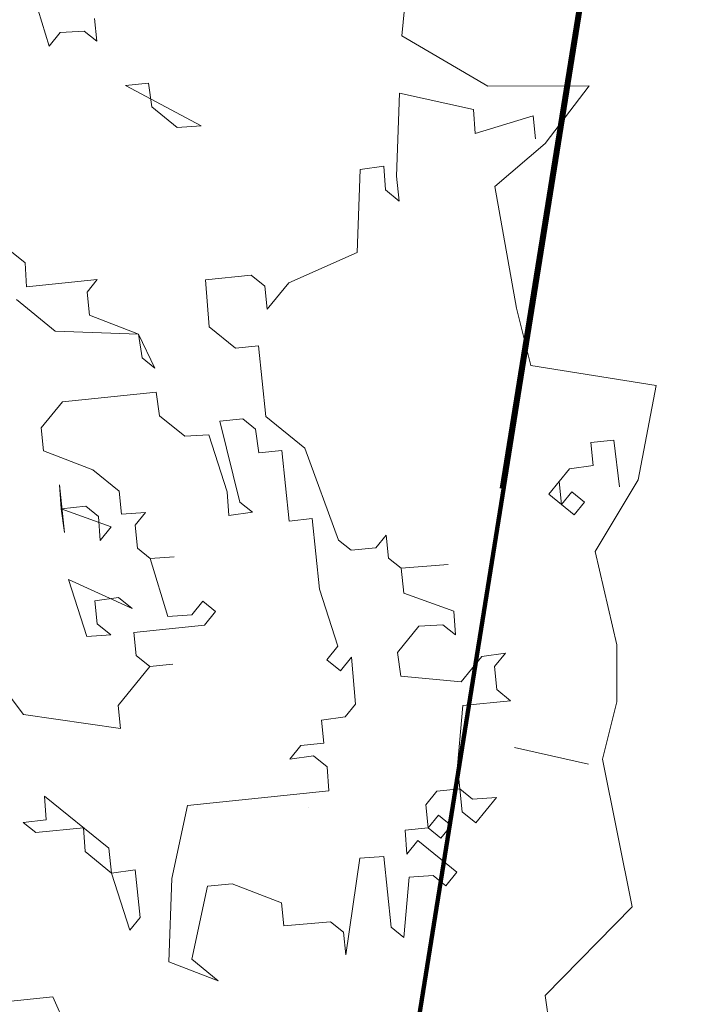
# Model space of a CAD drawing. Header units: millimetres. Extents: x 6487905018 to 6488192500, y 5882180700 to 5882375224.
# Tile 99 of 256: x 6488051463 to 6488051790, y 5882235348 to 5882235818. Entities that reach past the tile are written whole.
import ezdxf
from ezdxf.xclip import XClip

# ---------------------------------------------------------------- set-up
doc = ezdxf.new("R2010")
doc.units = ezdxf.units.MM
doc.header["$MEASUREMENT"] = 0
doc.header["$XCLIPFRAME"] = 2
for name, pattern in [('GSW', [3000, 1500, -1500]), ('L_0_03', [1000, 500, -500]), ('Wipeout_Contour', [1000, 0, -1000])]:
    doc.linetypes.add(name, pattern=pattern)
for name, color, linetype, lineweight in [('0 granice_Nr_pióra__10', 22, 'Continuous', 120), ('drzewa_Nr_pióra__154', 94, 'Continuous', 5), ('granica_Nr_pióra__123', 100, 'Continuous', 120), ('teren zielony_Nr_pióra__1', 7, 'Continuous', 0), ('teren zielony_Nr_pióra__157', 93, 'Continuous', 0), ('Wymiarowanie_Nr_pióra__1', 7, 'Continuous', 0), ('Zamość 06.10._2_217_Granica_konturu_klasyfikcyjnego_Nr_pióra__96', 8, 'Continuous', 15), ('Zamość 06.10._2_218_Granica_uzytku_Nr_pióra__96', 8, 'Continuous', 15), ('Zamość 06.10._2_219_Linia_granicy_Nr_pióra__96', 8, 'Continuous', 15)]:
    doc.layers.add(name, color=color, linetype=linetype, lineweight=lineweight)
for name, color, linetype in [('Mapa cyfrowa', 7, 'Continuous'), ('Wymiarowanie', 7, 'Continuous'), ('Zamość 06.10._2_Mapa cyfrowa', 7, 'Continuous')]:
    doc.layers.add(name, color=color, linetype=linetype)
doc.styles.add('GENERATED_STYLE_2', font='txt')
doc.dimstyles.new('GENERATED_STYLE__1', dxfattribs={"dimtxt": 750, "dimasz": 570, "dimexe": 0.18, "dimexo": 0, "dimgap": 0.09, "dimtad": 1, "dimlfac": 0.001, "dimzin": 0, "dimdsep": 46, "dimtxsty": 'GENERATED_STYLE_2', "dimblk": 'ARROWHEAD_11', "dimblk1": 'ARROWHEAD_11', "dimblk2": 'ARROWHEAD_11', "dimcen": 0.09, "dimclrd": 7, "dimclre": 7, "dimclrt": 7, "dimazin": 0, "dimtfac": 1, "dimtdec": 4, "dimtmove": 2, "dimatfit": 3, "dimfxl": 0, "dimtolj": 1, "dimtzin": 0, "dimarcsym": 0})

# ---------------------------------------------------------------- blocks, each defined once
blk = doc.blocks.new('Rysunek_1_2')
at = {"color": 254, "linetype": 'Wipeout_Contour', "lineweight": 0, "ltscale": 70061284114.24681}
blk.add_wipeout([(6487915525.867126, 5882181505.900702), (6488146644.289524, 5882181505.900702), (6488146644.289524, 5882373115.540435), (6488107628.768834, 5882373115.540435), (6488107628.768834, 5882320263.490532), (6488101226.436201, 5882320263.490532), (6488101226.436201, 5882373115.540435), (6487915525.867126, 5882373115.540435)], dxfattribs=at).dxf.layer = 'Zamość 06.10._2_Mapa cyfrowa'
at = {"layer": 'Zamość 06.10._2_217_Granica_konturu_klasyfikcyjnego_Nr_pióra__96', "linetype": 'L_0_03', "flags": 128}
blk.add_lwpolyline([(6488051120, 5882232010), (6488060880, 5882292980.000001)], dxfattribs=at)
at = {"layer": 'Zamość 06.10._2_218_Granica_uzytku_Nr_pióra__96', "linetype": 'L_0_03', "flags": 128}
for points in [[(6488060880, 5882292980.000001), (6488051120, 5882232010)], [(6488051120, 5882232010), (6488060880, 5882292980.000001)]]:
    blk.add_lwpolyline(points, dxfattribs=at)
at = {"layer": 'Zamość 06.10._2_219_Linia_granicy_Nr_pióra__96', "linetype": 'Continuous', "flags": 128}
blk.add_lwpolyline([(6488065190.000001, 5882319980.000001), (6488051120, 5882232010)], dxfattribs=at)
blk = doc.blocks.new('*D76', base_point=(6488045394.921593, 5882250647.102998))
at = {"layer": 'Wymiarowanie_Nr_pióra__1', "linetype": 'Continuous'}
for points in [[(6488059031.653335, 5882241782.627208), (6488059020.235264, 5882241840.029723), (6488058987.719352, 5882241888.693226), (6488058939.055849, 5882241921.209138), (6488058881.653335, 5882241932.627208), (6488058824.250819, 5882241921.209138), (6488058775.587317, 5882241888.693226), (6488058743.071404, 5882241840.029723), (6488058731.653335, 5882241782.627208), (6488058743.071404, 5882241725.224693), (6488058775.587317, 5882241676.561191), (6488058824.250819, 5882241644.045279), (6488058881.653335, 5882241632.627208), (6488058939.055849, 5882241644.045279), (6488058987.719352, 5882241676.561191), (6488059020.235264, 5882241725.224693)], [(6488056482.518495, 5882226644.370366), (6488056471.100425, 5882226701.772881), (6488056438.584512, 5882226750.436383), (6488056389.92101, 5882226782.952296), (6488056332.518495, 5882226794.370366), (6488056275.11598, 5882226782.952296), (6488056226.452477, 5882226750.436383), (6488056193.936564, 5882226701.772881), (6488056182.518495, 5882226644.370366), (6488056193.936564, 5882226586.967852), (6488056226.452477, 5882226538.304349), (6488056275.11598, 5882226505.788436), (6488056332.518495, 5882226494.370366), (6488056389.92101, 5882226505.788436), (6488056438.584512, 5882226538.304349), (6488056471.100425, 5882226586.967852)]]:
    blk.add_hatch(color=256, dxfattribs=at).paths.add_polyline_path(points)
for p, q in [((6488058326.962568, 5882241876.031725), (6488058733.735797, 5882241807.535079)), ((6488059029.570872, 5882241757.719337), (6488059436.344101, 5882241689.222692)), ((6488058856.745463, 5882241634.70967), (6488056357.426366, 5882226792.287904)), ((6488055777.827728, 5882226737.774882), (6488056184.600957, 5882226669.278237)), ((6488056480.436032, 5882226619.462495), (6488056887.209261, 5882226550.96585)), ((6488056307.610623, 5882226496.452828), (6488056282.702753, 5882226348.535291))]:
    blk.add_line(p, q, dxfattribs=at)
for centre in [(6488058881.653335, 5882241782.627208), (6488056332.518495, 5882226644.370366)]:
    blk.add_circle(centre, 150, dxfattribs=at)
at = {"layer": 'Wymiarowanie_Nr_pióra__1', "insert": (6488057604.051624, 5882235098.808304), "char_height": 750, "attachment_point": 7, "rotation": 80.44161976, "style": 'GENERATED_STYLE_2'}
blk.add_mtext('\\A1;{\\fArial|b1|i0|c238|p38;15,35}', dxfattribs=at)
blk = doc.blocks.new('ARROWHEAD_11')
at = {"color": 0, "linetype": 'Continuous', "lineweight": 0}
blk.add_line((0, 0), (-1, 0), dxfattribs=at)
at = {"color": 0, "linetype": 'Continuous', "lineweight": 0, "const_width": 0.25, "flags": 128}
blk.add_lwpolyline([(-0.125, 0, 1), (0.125, 0, 1)], format="xyb", close=True, dxfattribs=at)

msp = doc.modelspace()

# ---------------------------------------------------------------- block references
at = {"layer": 'Mapa cyfrowa', "color": 22, "linetype": 'Continuous', "lineweight": 5}
ref = msp.add_blockref('Rysunek_1_2', (0, 0), dxfattribs=at)
XClip(ref).set_block_clipping_path([(6487915525.8671264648, 5882181505.9007024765), (6488146644.2895231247, 5882181505.9007024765), (6488146644.2895231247, 5882373115.5404348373), (6488107628.7688331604, 5882373115.5404348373), (6488107628.7688331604, 5882320263.4905319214), (6488101226.4362001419, 5882320263.4905319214), (6488101226.4362001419, 5882373115.5404348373), (6487915525.8671264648, 5882373115.5404348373)])

# ---------------------------------------------------------------- next in the draw order: hatches: boundary and pattern name
at = {"layer": 'teren zielony_Nr_pióra__157', "linetype": 'Continuous'}
h = msp.add_hatch(dxfattribs=at)
h.set_pattern_fill('płyty_kamienne', color=256, style=0, pattern_type=2)
h.set_pattern_definition([(45, (6488045394.9, 5882252147.1), (-477.297, 477.297), [0, -450, 0, -675]), (110, (6488046894.9, 5882252147.1), (634.293, 230.864), [0, -330, 0, -570])])
h.paths.add_polyline_path([(6488047566.699059, 5882255932.5327), (6488045555.029326, 5882243354.950158), (6488046140.947524, 5882232527.375745, 0.2070569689), (6488048206.599371, 5882228254.370432, 0.0243137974), (6488049407.91275, 5882227454.239101, 0.0023663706), (6488049528.889167, 5882227382.669014), (6488050419.958063, 5882227639.987889), (6488050422.409745, 5882227655.31354), (6488050730.000001, 5882229610.000001), (6488051058.251553, 5882231630.009551), (6488051118.989788, 5882232009.688929), (6488053911.431513, 5882249465.456784), (6488055989.23284, 5882262453.952582), (6488056194.365236, 5882263736.503895), (6488052143.069927, 5882263733.65154), (6488050824.942152, 5882255492.308228, 0.0532631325)])

# ---------------------------------------------------------------- next in the draw order: linework, layer by layer
at = {"layer": '0 granice_Nr_pióra__10', "linetype": 'Continuous'}
msp.add_line((6488065190.000001, 5882319980), (6488051120, 5882232009.999999), dxfattribs=at)
at = {"layer": 'drzewa_Nr_pióra__154', "linetype": 'Continuous'}
for p, q in [((6488051648.138885, 5882235844.300426), (6488051644.723894, 5882235810.150526)), ((6488051476.696334, 5882235805.267973), (6488051468.310946, 5882235832.904745)), ((6488051498.29579, 5882235818.560123), (6488051499.426343, 5882235807.616044)), ((6488051481.980539, 5882235811.769697), (6488051476.696334, 5882235805.267973)), ((6488051493.389028, 5882235812.522807), (6488051481.980539, 5882235811.769697)), ((6488051499.426343, 5882235807.616044), (6488051493.389028, 5882235812.522807)), ((6488051644.723894, 5882235810.150526), (6488051685.703773, 5882235786.245596)), ((6488051524.040015, 5882235787.611549), (6488051513.095937, 5882235786.480997)), ((6488051513.095937, 5882235786.480997), (6488051549.118096, 5882235767.229611)), ((6488051525.634977, 5882235776.290028), (6488051524.040015, 5882235787.611549)), ((6488051685.703773, 5882235786.245596), (6488051734.038507, 5882235786.367402)), ((6488051734.038507, 5882235786.367402), (6488051713.023693, 5882235758.925676)), ((6488051643.638637, 5882235782.949692), (6488051642.210499, 5882235743.238288)), ((6488051678.907687, 5882235775.106794), (6488051643.638637, 5882235782.949692)), ((6488051537.709609, 5882235766.476502), (6488051525.634977, 5882235776.290028)), ((6488051679.660797, 5882235763.698307), (6488051678.907687, 5882235775.106794)), ((6488051707.297569, 5882235772.083694), (6488051679.660797, 5882235763.698307)), ((6488051708.428123, 5882235761.139616), (6488051707.297569, 5882235772.083694)), ((6488051549.118096, 5882235767.229611), (6488051537.709609, 5882235766.476502)), ((6488051713.023693, 5882235758.925676), (6488051689.118764, 5882235738.435737)), ((6488051636.173182, 5882235748.145051), (6488051624.851661, 5882235746.550089)), ((6488051636.926292, 5882235736.736563), (6488051636.173182, 5882235748.145051)), ((6488051624.851661, 5882235746.550089), (6488051623.423523, 5882235706.838685)), ((6488051642.210499, 5882235743.238288), (6488051643.428018, 5882235731.452357)), ((6488051689.118764, 5882235738.435737), (6488051699.363733, 5882235680.380908)), ((6488051643.428018, 5882235731.452357), (6488051636.926292, 5882235736.736563)), ((6488051458.742326, 5882235707.268808), (6488051465.24405, 5882235701.984602)), ((6488051623.423523, 5882235706.838685), (6488051590.879988, 5882235692.415981)), ((6488051465.24405, 5882235701.984602), (6488051465.99716, 5882235690.576115)), ((6488051573.056741, 5882235696.105226), (6488051551.168583, 5882235693.844119)), ((6488051579.558465, 5882235690.821019), (6488051573.056741, 5882235696.105226)), ((6488051465.99716, 5882235690.576115), (6488051499.671248, 5882235694.054739)), ((6488051499.671248, 5882235694.054739), (6488051494.764485, 5882235688.017423)), ((6488051551.168583, 5882235693.844119), (6488051553.052246, 5882235671.491553)), ((6488051580.689018, 5882235679.876941), (6488051579.558465, 5882235690.821019)), ((6488051590.879988, 5882235692.415981), (6488051580.689018, 5882235679.876941)), ((6488051494.764485, 5882235688.017423), (6488051495.895039, 5882235677.073344)), ((6488051479.666754, 5882235669.441067), (6488051461.090397, 5882235684.538798)), ((6488051495.895039, 5882235677.073344), (6488051519.378158, 5882235668.012928)), ((6488051699.363733, 5882235680.380908), (6488051706.193713, 5882235653.060988)), ((6488051519.378158, 5882235668.012928), (6488051479.666754, 5882235669.441067)), ((6488051519.378158, 5882235668.012928), (6488051527.010435, 5882235651.784643)), ((6488051520.97312, 5882235656.691406), (6488051519.378158, 5882235668.012928)), ((6488051553.052246, 5882235671.491553), (6488051565.591287, 5882235661.300584)), ((6488051565.591287, 5882235661.300584), (6488051576.535365, 5882235662.431137)), ((6488051576.535365, 5882235662.431137), (6488051580.01399, 5882235628.757049)), ((6488051527.010435, 5882235651.784643), (6488051520.97312, 5882235656.691406)), ((6488051706.193713, 5882235653.060988), (6488051765.891213, 5882235643.432162)), ((6488051527.763545, 5882235640.376156), (6488051483.145378, 5882235635.766978)), ((6488051529.358507, 5882235629.054634), (6488051527.763545, 5882235640.376156)), ((6488051765.891213, 5882235643.432162), (6488051757.418563, 5882235598.421149)), ((6488051483.145378, 5882235635.766978), (6488051472.95441, 5882235623.227938)), ((6488051541.433139, 5882235619.241108), (6488051529.358507, 5882235629.054634)), ((6488051569.069911, 5882235627.626496), (6488051558.125833, 5882235626.495943)), ((6488051558.125833, 5882235626.495943), (6488051567.641773, 5882235587.915092)), ((6488051575.107227, 5882235622.719733), (6488051569.069911, 5882235627.626496)), ((6488051580.01399, 5882235628.757049), (6488051598.590346, 5882235613.659317)), ((6488051472.95441, 5882235623.227938), (6488051474.084962, 5882235612.283859)), ((6488051576.702189, 5882235611.398211), (6488051575.107227, 5882235622.719733)), ((6488051552.841626, 5882235619.994218), (6488051541.433139, 5882235619.241108)), ((6488051561.604457, 5882235592.821855), (6488051552.841626, 5882235619.994218)), ((6488051734.881661, 5882235616.252294), (6488051745.82574, 5882235617.382847)), ((6488051736.012215, 5882235605.308215), (6488051734.881661, 5882235616.252294)), ((6488051745.82574, 5882235617.382847), (6488051748.551255, 5882235595.117247)), ((6488051474.084962, 5882235612.283859), (6488051497.568082, 5882235603.223443)), ((6488051587.646268, 5882235612.528764), (6488051576.702189, 5882235611.398211)), ((6488051591.124892, 5882235578.854676), (6488051587.646268, 5882235612.528764)), ((6488051598.590346, 5882235613.659317), (6488051614.608012, 5882235569.79426)), ((6488051497.568082, 5882235603.223443), (6488051510.107122, 5882235593.032475)), ((6488051714.877167, 5882235591.638621), (6488051724.690693, 5882235603.713253)), ((6488051724.690693, 5882235603.713253), (6488051736.012215, 5882235605.308215)), ((6488051719.78393, 5882235597.675938), (6488051720.914483, 5882235586.731858)), ((6488051757.418563, 5882235598.421149), (6488051736.928623, 5882235564.271251)), ((6488051484.065311, 5882235573.325564), (6488051481.71724, 5882235596.055574)), ((6488051481.71724, 5882235596.055574), (6488051482.47035, 5882235584.647086)), ((6488051510.107122, 5882235593.032475), (6488051511.237676, 5882235582.088395)), ((6488051562.357567, 5882235581.413367), (6488051561.604457, 5882235592.821855)), ((6488051720.914483, 5882235586.731858), (6488051725.821245, 5882235592.769175)), ((6488051725.821245, 5882235592.769175), (6488051731.858562, 5882235587.862411)), ((6488051567.641773, 5882235587.915092), (6488051573.679089, 5882235583.008328)), ((6488051726.951798, 5882235581.825096), (6488051714.877167, 5882235591.638621)), ((6488051731.858562, 5882235587.862411), (6488051726.951798, 5882235581.825096)), ((6488051494.256281, 5882235585.864605), (6488051482.47035, 5882235584.647086)), ((6488051482.47035, 5882235584.647086), (6488051484.065311, 5882235573.325564)), ((6488051482.47035, 5882235584.647086), (6488051506.330913, 5882235576.05108)), ((6488051500.293596, 5882235580.957843), (6488051494.256281, 5882235585.864605)), ((6488051511.237676, 5882235582.088395), (6488051522.646163, 5882235582.841505)), ((6488051522.646163, 5882235582.841505), (6488051517.7394, 5882235576.80419)), ((6488051573.679089, 5882235583.008328), (6488051562.357567, 5882235581.413367)), ((6488051501.046706, 5882235569.549355), (6488051500.293596, 5882235580.957843)), ((6488051602.068971, 5882235579.985229), (6488051591.124892, 5882235578.854676)), ((6488051605.547596, 5882235546.31114), (6488051602.068971, 5882235579.985229)), ((6488051506.330913, 5882235576.05108), (6488051501.046706, 5882235569.549355)), ((6488051517.7394, 5882235576.80419), (6488051518.869953, 5882235565.86011)), ((6488051614.608012, 5882235569.79426), (6488051620.645328, 5882235564.887497)), ((6488051632.431258, 5882235566.105016), (6488051637.338021, 5882235572.142331)), ((6488051637.338021, 5882235572.142331), (6488051638.468575, 5882235561.198253)), ((6488051518.869953, 5882235565.86011), (6488051524.907269, 5882235560.953348)), ((6488051620.645328, 5882235564.887497), (6488051632.431258, 5882235566.105016)), ((6488051736.928623, 5882235564.271251), (6488051747.173593, 5882235519.876381)), ((6488051524.907269, 5882235560.953348), (6488051536.315757, 5882235561.706457)), ((6488051536.315757, 5882235561.706457), (6488051524.907269, 5882235560.953348)), ((6488051524.907269, 5882235560.953348), (6488051533.292656, 5882235533.316575)), ((6488051638.468575, 5882235561.198253), (6488051644.50589, 5882235556.29149)), ((6488051644.50589, 5882235556.29149), (6488051666.858457, 5882235558.175153)), ((6488051666.858457, 5882235558.175153), (6488051644.50589, 5882235556.29149)), ((6488051644.50589, 5882235556.29149), (6488051645.723409, 5882235544.505559)), ((6488051494.711805, 5882235523.800634), (6488051485.948975, 5882235550.972999)), ((6488051485.948975, 5882235550.972999), (6488051516.311262, 5882235537.092785)), ((6488051614.310427, 5882235519.138777), (6488051605.547596, 5882235546.31114)), ((6488051509.809537, 5882235542.376991), (6488051498.488015, 5882235540.782029)), ((6488051498.488015, 5882235540.782029), (6488051499.618568, 5882235529.837951)), ((6488051516.311262, 5882235537.092785), (6488051509.809537, 5882235542.376991)), ((6488051544.701144, 5882235534.069685), (6488051549.985351, 5882235540.57141)), ((6488051549.985351, 5882235540.57141), (6488051556.022666, 5882235535.664647)), ((6488051645.723409, 5882235544.505559), (6488051669.583971, 5882235535.909552)), ((6488051556.022666, 5882235535.664647), (6488051550.73846, 5882235529.162922)), ((6488051669.583971, 5882235535.909552), (6488051670.337081, 5882235524.501064)), ((6488051533.292656, 5882235533.316575), (6488051544.701144, 5882235534.069685)), ((6488051499.618568, 5882235529.837951), (6488051506.120293, 5882235524.553744)), ((6488051550.73846, 5882235529.162922), (6488051517.064371, 5882235525.684298)), ((6488051652.891277, 5882235528.654717), (6488051642.700309, 5882235516.115677)), ((6488051664.299766, 5882235529.407827), (6488051652.891277, 5882235528.654717)), ((6488051670.337081, 5882235524.501064), (6488051664.299766, 5882235529.407827)), ((6488051506.120293, 5882235524.553744), (6488051494.711805, 5882235523.800634)), ((6488051517.064371, 5882235525.684298), (6488051518.194924, 5882235514.740219)), ((6488051609.02622, 5882235512.637053), (6488051614.310427, 5882235519.138777)), ((6488051747.173593, 5882235519.876381), (6488051747.173593, 5882235492.556461)), ((6488051464.516341, 5882235486.647922), (6488051444.809432, 5882235512.689733)), ((6488051518.194924, 5882235514.740219), (6488051524.69665, 5882235509.456013)), ((6488051615.527946, 5882235507.352846), (6488051609.02622, 5882235512.637053)), ((6488051620.812151, 5882235513.854571), (6488051615.527946, 5882235507.352846)), ((6488051622.695814, 5882235491.502005), (6488051620.812151, 5882235513.854571)), ((6488051642.700309, 5882235516.115677), (6488051644.295271, 5882235504.794155)), ((6488051673.062596, 5882235502.235464), (6488051682.876122, 5882235514.310096)), ((6488051682.876122, 5882235514.310096), (6488051694.197644, 5882235515.905057)), ((6488051694.197644, 5882235515.905057), (6488051688.913438, 5882235509.403333)), ((6488051524.69665, 5882235509.456013), (6488051509.598918, 5882235490.879656)), ((6488051524.69665, 5882235509.456013), (6488051535.640728, 5882235510.586566)), ((6488051535.640728, 5882235510.586566), (6488051524.69665, 5882235509.456013)), ((6488051688.913438, 5882235509.403333), (6488051690.043991, 5882235498.459254)), ((6488051644.295271, 5882235504.794155), (6488051673.062596, 5882235502.235464)), ((6488051690.043991, 5882235498.459254), (6488051696.545715, 5882235493.175048)), ((6488051509.598918, 5882235490.879656), (6488051510.72947, 5882235479.935577)), ((6488051617.789051, 5882235485.464688), (6488051622.695814, 5882235491.502005)), ((6488051673.815706, 5882235490.826976), (6488051671.257014, 5882235462.05965)), ((6488051696.545715, 5882235493.175048), (6488051673.815706, 5882235490.826976)), ((6488051747.173593, 5882235492.556461), (6488051740.343613, 5882235465.236542)), ((6488051510.72947, 5882235479.935577), (6488051464.516341, 5882235486.647922)), ((6488051606.467529, 5882235483.869727), (6488051617.789051, 5882235485.464688)), ((6488051607.598083, 5882235472.925648), (6488051606.467529, 5882235483.869727)), ((6488051591.369798, 5882235465.29337), (6488051596.654004, 5882235471.795095)), ((6488051596.654004, 5882235471.795095), (6488051607.598083, 5882235472.925648)), ((6488051733.698428, 5882235462.979584), (6488051698.429379, 5882235470.822481)), ((6488051698.429379, 5882235470.822481), (6488051733.698428, 5882235462.979584)), ((6488051602.691319, 5882235466.888332), (6488051591.369798, 5882235465.29337)), ((6488051609.193045, 5882235461.604126), (6488051602.691319, 5882235466.888332)), ((6488051740.343613, 5882235465.236542), (6488051754.488529, 5882235394.893529)), ((6488051609.946154, 5882235450.195639), (6488051609.193045, 5882235461.604126)), ((6488051671.257014, 5882235462.05965), (6488051672.387568, 5882235451.115572)), ((6488051672.387568, 5882235451.115572), (6488051661.443489, 5882235449.985019)), ((6488051672.387568, 5882235451.115572), (6488051678.424884, 5882235446.208809)), ((6488051673.518121, 5882235440.171494), (6488051672.387568, 5882235451.115572)), ((6488051475.249801, 5882235436.281139), (6488051474.496691, 5882235447.689628)), ((6488051474.496691, 5882235447.689628), (6488051505.147679, 5882235422.77837)), ((6488051542.597978, 5882235443.238389), (6488051576.272066, 5882235446.717013)), ((6488051576.272066, 5882235446.717013), (6488051609.946154, 5882235450.195639)), ((6488051661.443489, 5882235449.985019), (6488051656.159283, 5882235443.483294)), ((6488051678.424884, 5882235446.208809), (6488051689.833371, 5882235446.961919)), ((6488051689.833371, 5882235446.961919), (6488051680.019846, 5882235434.887287)), ((6488051535.132524, 5882235408.433748), (6488051542.597978, 5882235443.238389)), ((6488051656.159283, 5882235443.483294), (6488051657.289836, 5882235432.539215)), ((6488051657.289836, 5882235432.539215), (6488051662.196599, 5882235438.576531)), ((6488051662.196599, 5882235438.576531), (6488051668.233914, 5882235433.669768)), ((6488051680.019846, 5882235434.887287), (6488051673.518121, 5882235440.171494)), ((6488051464.305722, 5882235435.150587), (6488051475.249801, 5882235436.281139)), ((6488051470.343038, 5882235430.243824), (6488051464.305722, 5882235435.150587)), ((6488051493.073048, 5882235432.591896), (6488051470.343038, 5882235430.243824)), ((6488051493.826158, 5882235421.183408), (6488051493.073048, 5882235432.591896)), ((6488051657.289836, 5882235432.539215), (6488051646.345757, 5882235431.408663)), ((6488051663.327152, 5882235427.632453), (6488051657.289836, 5882235432.539215)), ((6488051668.233914, 5882235433.669768), (6488051663.327152, 5882235427.632453)), ((6488051646.345757, 5882235431.408663), (6488051647.098867, 5882235420.000175)), ((6488051647.098867, 5882235420.000175), (6488051652.383073, 5882235426.5019)), ((6488051652.383073, 5882235426.5019), (6488051670.95943, 5882235411.404168)), ((6488051506.365198, 5882235410.992439), (6488051493.826158, 5882235421.183408)), ((6488051505.147679, 5882235422.77837), (6488051506.365198, 5882235410.992439)), ((6488051636.154788, 5882235418.869622), (6488051624.746301, 5882235418.116512)), ((6488051639.633413, 5882235385.195534), (6488051636.154788, 5882235418.869622)), ((6488051624.746301, 5882235418.116512), (6488051618.033957, 5882235371.903383)), ((6488051506.365198, 5882235410.992439), (6488051517.68672, 5882235412.587401)), ((6488051515.128029, 5882235383.820075), (6488051506.365198, 5882235410.992439)), ((6488051517.68672, 5882235412.587401), (6488051520.034792, 5882235389.857391)), ((6488051648.22942, 5882235409.056096), (6488051645.670729, 5882235380.288771)), ((6488051659.637908, 5882235409.809206), (6488051648.22942, 5882235409.056096)), ((6488051665.675223, 5882235404.902443), (6488051659.637908, 5882235409.809206)), ((6488051670.95943, 5882235411.404168), (6488051665.675223, 5882235404.902443)), ((6488051533.704385, 5882235368.722343), (6488051535.132524, 5882235408.433748)), ((6488051552.113918, 5882235404.657538), (6488051544.648464, 5882235369.852897)), ((6488051563.899849, 5882235405.875056), (6488051552.113918, 5882235404.657538)), ((6488051587.382968, 5882235396.814641), (6488051563.899849, 5882235405.875056)), ((6488051588.513521, 5882235385.870562), (6488051587.382968, 5882235396.814641)), ((6488051754.488529, 5882235394.893529), (6488051713.023693, 5882235352.541874)), ((6488051520.034792, 5882235389.857391), (6488051515.128029, 5882235383.820075)), ((6488051610.866088, 5882235387.754225), (6488051588.513521, 5882235385.870562)), ((6488051616.903403, 5882235382.847462), (6488051610.866088, 5882235387.754225)), ((6488051618.033957, 5882235371.903383), (6488051616.903403, 5882235382.847462)), ((6488051645.670729, 5882235380.288771), (6488051639.633413, 5882235385.195534)), ((6488051557.187505, 5882235359.661928), (6488051533.704385, 5882235368.722343)), ((6488051544.648464, 5882235369.852897), (6488051557.187505, 5882235359.661928)), ((6488051713.023693, 5882235352.541874), (6488051722.659089, 5882235287.413247)), ((6488051444.756752, 5882235348.472944), (6488051478.43084, 5882235351.951569)), ((6488051478.43084, 5882235351.951569), (6488051493.317953, 5882235319.03059))]:
    msp.add_line(p, q, dxfattribs=at)
at = {"layer": 'granica_Nr_pióra__123', "linetype": 'GSW'}
msp.add_line((6488056194.405704, 5882263736.503923), (6488050419.958063, 5882227639.987889), dxfattribs=at)
at = {"layer": 'teren zielony_Nr_pióra__1', "linetype": 'Continuous', "flags": 128}
msp.add_lwpolyline([(6488047566.699059, 5882255932.5327), (6488045555.029326, 5882243354.950158), (6488046140.947524, 5882232527.375745, 0.2070569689), (6488048206.599371, 5882228254.370432, 0.0243137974), (6488049407.91275, 5882227454.239101, 0.0023663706), (6488049528.889167, 5882227382.669014), (6488050419.958063, 5882227639.987889), (6488050422.409745, 5882227655.31354), (6488050730.000001, 5882229610.000001), (6488051058.251553, 5882231630.009551), (6488051118.989788, 5882232009.688929), (6488053911.431513, 5882249465.456784), (6488055989.23284, 5882262453.952582), (6488056194.365236, 5882263736.503895), (6488052143.069927, 5882263733.65154), (6488050824.942152, 5882255492.308228, 0.0532631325)], format="xyb", close=True, dxfattribs=at)

# ---------------------------------------------------------------- next in the draw order: dimensions: what is measured, and where the dimension line sits
at = {"layer": 'Wymiarowanie', "linetype": 'Continuous'}
dim = msp.add_linear_dim(base=(6488056332.518495, 5882226644.370366), p1=(6488046904.653725, 5882243799.437155), p2=(6488050419.958063, 5882227639.987889), angle=260.44161976, dimstyle='GENERATED_STYLE__1', dxfattribs=at)
dim.commit()
dim.dimension.update_dxf_attribs({"geometry": '*D76', "text_midpoint": (6488057447.184584, 5882236425.562146), "dimtype": 160, "text_rotation": 80.44161976})

doc.saveas('drawing.dxf')
